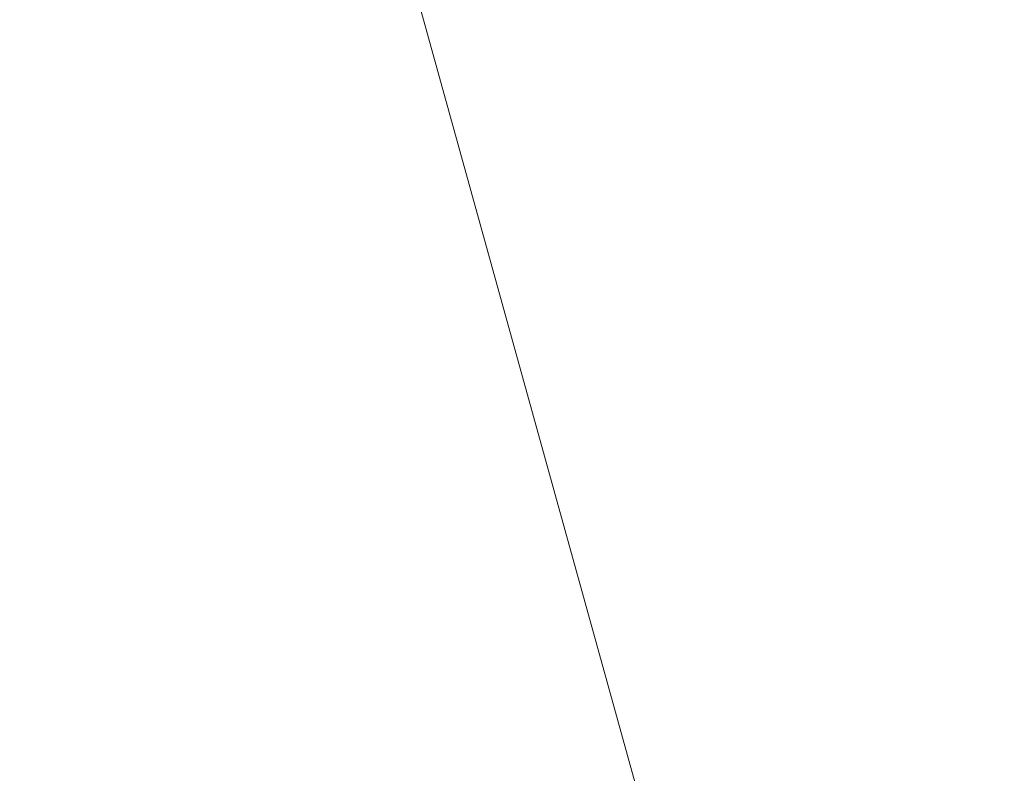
# Model space of a CAD drawing. Header units: millimetres. Extents: x -6861 to -4773, y 84 to 6892.
# Tile 99 of 108: x -6108.2601 to -6108.23, y 6630.2917 to 6630.3148. Entities that reach past the tile are written whole.
import ezdxf

# ---------------------------------------------------------------- set-up
doc = ezdxf.new("R2010")
doc.units = ezdxf.units.MM
doc.layers.add('E-LITE-EQPM', color=7, linetype='Continuous', lineweight=20)

# ---------------------------------------------------------------- blocks, each defined once
blk = doc.blocks.new('01 PODIUM EMPOTRADO CON MARCO 1_glb - PODIUM EMPOTRADO CON MARCO 3_dwg_NS-2254 ÍßÁ_1_5Ð_$$_É_îAÔO-V2-Planta_PDF')
at = {"lineweight": 9}
blk.add_line((0.75, -5.763851), (0.75, -4.938392), dxfattribs=at)
blk = doc.blocks.new('01 PODIUM EMPOTRADO CON MARCO 1_glb - 01 PODIUM EMPOTRADO CON MARCO 1-665813-Planta_PDF')
at = {"extrusion": (0, 0, -1), "zscale": -0.9999999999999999, "rotation": 164.4887155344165}
blk.add_blockref('01 PODIUM EMPOTRADO CON MARCO 1_glb - PODIUM EMPOTRADO CON MARCO 3_dwg_NS-2254 ÍßÁ_1_5Ð_$$_É_îAÔO-V2-Planta_PDF', (3232.686478, 6625.241215), dxfattribs=at)
blk = doc.blocks.new('01 PODIUM EMPOTRADO CON MARCO 1_glb - 01 PODIUM EMPOTRADO CON MARCO 1-V3-Planta_PDF')
at = {"extrusion": (0, 0, -1), "zscale": -0.9999999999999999, "rotation": 164.4887155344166}
blk.add_blockref('01 PODIUM EMPOTRADO CON MARCO 1_glb - PODIUM EMPOTRADO CON MARCO 3_dwg_NS-2254 ÍßÁ_1_5Ð_$$_É_îAÔO-V2-Planta_PDF', (3232.686478, 6625.241215), dxfattribs=at)

msp = doc.modelspace()

# ---------------------------------------------------------------- block references
at = {"layer": 'E-LITE-EQPM'}
for name in ['01 PODIUM EMPOTRADO CON MARCO 1_glb - 01 PODIUM EMPOTRADO CON MARCO 1-665813-Planta_PDF', '01 PODIUM EMPOTRADO CON MARCO 1_glb - 01 PODIUM EMPOTRADO CON MARCO 1-V3-Planta_PDF']:
    msp.add_blockref(name, (-2874.931544, 0), dxfattribs=at)

doc.saveas('drawing.dxf')
